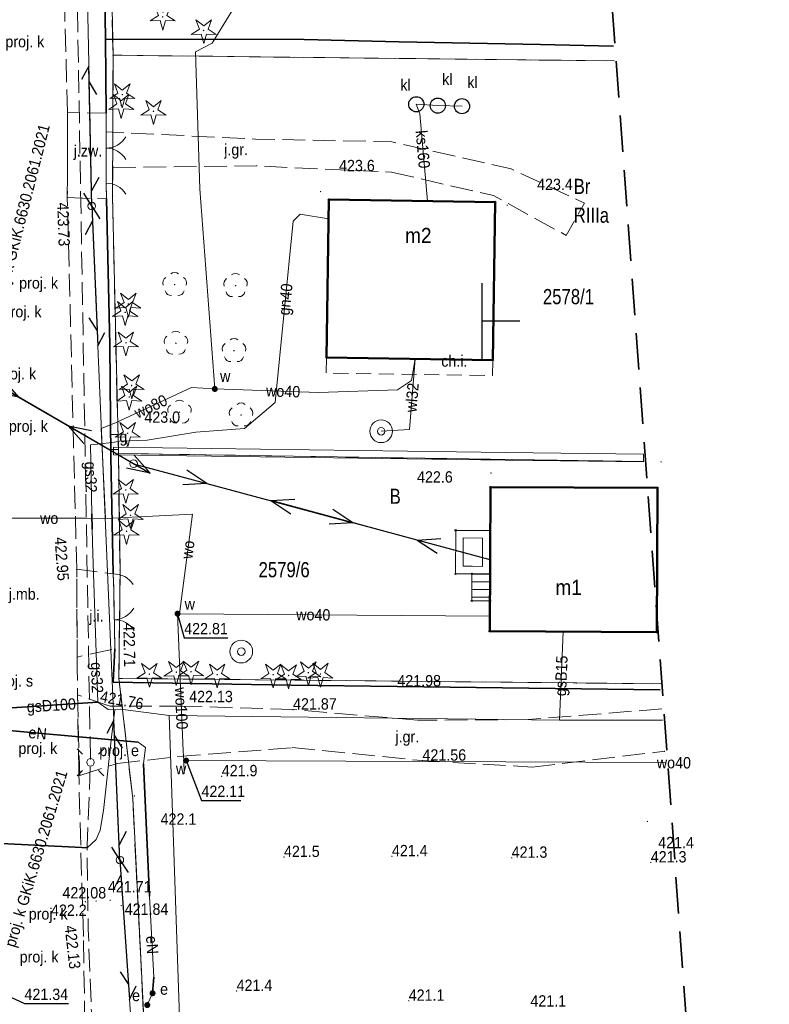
# Model space of a CAD drawing. Header units: metres. Extents: x 7417884 to 7418420, y 5565806 to 5566270.
# Tile 30 of 43: x 7418369 to 7418419, y 5565905 to 5565970. Entities that reach past the tile are written whole.
import ezdxf
from ezdxf.enums import TextEntityAlignment as Align

# ---------------------------------------------------------------- set-up
doc = ezdxf.new("R2010")
doc.units = ezdxf.units.M
for name, pattern in [('1.0_0.5', [1.5, 1, -0.5]), ('1.5_0.5', [2, 1.5, -0.5]), ('2', [0.9, 0.6, -0.3]), ('219-500', [0]), ('egkk-500', [0]), ('otob_500', [0]), ('otof_500', [0]), ('suep_nn_500', [0]), ('sutp_500', [0])]:
    doc.linetypes.add(name, pattern=pattern)
for name, color, linetype in [('203-punkt graniczny', 7, 'Continuous'), ('209-oznaczenie konturu klasyfikacyjnego', 7, 'Continuous'), ('210-oznaczenie konturu użytku gruntowego', 7, 'Continuous'), ('211-numer działki ewidencyjnej', 7, 'Continuous'), ('217-kontur klasyfikacyjny', 7, 'Continuous'), ('218-kontur użytku gruntowego', 7, 'Continuous'), ('219-działka ewidencyjna', 7, 'Continuous'), ('312-budynek ewidencyjny', 7, 'Continuous'), ('312-oznaczenie budynku ewidencyjnego-Atr117', 7, 'Continuous'), ('352-schody', 7, 'Continuous'), ('brama', 7, 'Continuous'), ('chodnik', 7, 'Continuous'), ('chodnik-Atr17', 7, 'Continuous'), ('drzewo iglaste', 7, 'Continuous'), ('drzewo liściaste', 7, 'Continuous'), ('elektroenergetyczne urządzenie techniczne', 7, 'Continuous'), ('elektroenergetyczne urządzenie techniczne-Atr17', 7, 'Continuous'), ('furtka', 7, 'Continuous'), ('jezdnia', 7, 'Continuous'), ('jezdnia-Atr17', 7, 'Continuous'), ('komora podziemna - ob. projektowany-Atr17', 7, 'Continuous'), ('kratka ściekowa - ob. projektowany-Atr17', 7, 'Continuous'), ('latarnia - ob. projektowany', 7, 'Continuous'), ('latarnia - ob. projektowany-Atr17', 7, 'Continuous'), ('obudowa ochronna przewodu', 7, 'Continuous'), ('ogrodzenie trwałe', 7, 'Continuous'), ('osadnik  szambo', 7, 'Continuous'), ('osadnik  szambo-Atr17', 7, 'Continuous'), ('pikieta naturalna', 7, 'Continuous'), ('pikieta naturalna-Atr2', 7, 'Continuous'), ('pikieta sztuczna', 7, 'Continuous'), ('pikieta sztuczna-Atr2', 7, 'Continuous'), ('przewód elektroenergetyczny niskiego napięcia', 7, 'Continuous'), ('przewód elektroenergetyczny podziemny', 7, 'Continuous'), ('przewód elektroenergetyczny podziemny - ob. projektowany', 7, 'Continuous'), ('przewód elektroenergetyczny podziemny-Atr1', 7, 'Continuous'), ('przewód gazowy', 7, 'Continuous'), ('przewód gazowy-Atr1', 7, 'Continuous'), ('przewód kanalizacyjny', 7, 'Continuous'), ('przewód kanalizacyjny - ob. projektowany-Atr1', 7, 'Continuous'), ('przewód kanalizacyjny-Atr1', 7, 'Continuous'), ('przewód telekomunikacyjny napowietrzny', 7, 'Continuous'), ('przewód wodociągowy', 7, 'Continuous'), ('przewód wodociągowy-Atr1', 7, 'Continuous'), ('Punkt budynku', 7, 'Continuous'), ('rzędna', 7, 'Continuous'), ('rzędna-Atr2', 7, 'Continuous'), ('studnia zwykła', 7, 'Continuous'), ('szafa gazowa lub kontener', 7, 'Continuous'), ('szafa gazowa lub kontener-Atr17', 7, 'Continuous'), ('słup przewodów napowietrznych', 7, 'Continuous'), ('taras', 7, 'Continuous'), ('Zakres', 7, 'Continuous'), ('zasuwa lub zawór', 7, 'Continuous'), ('zasuwa lub zawór-Atr17', 7, 'Continuous'), ('ściana oporowa (linia)', 7, 'Continuous')]:
    doc.layers.add(name, color=color, linetype=linetype)
doc.styles.get("Standard").update_dxf_attribs({"font": 'arial.ttf'})
doc.linetypes.add('902-500', pattern='A,3.75,0,[1,ksztalty.shx,S=0.5,R=0,X=0,Y=0],3.75', length=7.5)
doc.linetypes.add('otdn_500', pattern='A,5,0,[21,ksztalty.shx,S=0.5,R=0,X=-1,Y=0]', length=5)

# ---------------------------------------------------------------- blocks, each defined once
blk = doc.blocks.new('PUNKTBUD')
at = {"color": 0}
blk.add_circle((0, 0), 0.045, dxfattribs=at)
blk = doc.blocks.new('203')
at = {"linetype": 'Continuous', "lineweight": 0}
h = blk.add_hatch(color=0, dxfattribs=at)
edge = h.paths.add_edge_path()
edge.add_arc((0, 0), 0.045, 0, 360)
blk = doc.blocks.new('SUKM')
at = {"color": 0, "linetype": 'Continuous'}
blk.add_circle((0, 0), 0.5, dxfattribs=at)
blk = doc.blocks.new('OP011')
at = {"linetype": 'Continuous', "lineweight": 13}
h = blk.add_hatch(color=0, dxfattribs=at)
edge = h.paths.add_edge_path()
edge.add_arc((0, 0), 0.05, 0, 360)
at = {"color": 0, "linetype": 'Continuous', "lineweight": 13}
for p, q in [((-0.283, 0.093), (-0.512, 0.706)), ((-0.512, 0.706), (0, 0.299)), ((0, 0.299), (0.512, 0.706)), ((0.512, 0.706), (0.283, 0.093)), ((-0.828, -0.268), (-0.283, 0.093)), ((0.283, 0.093), (0.828, -0.268)), ((-0.175, -0.24), (-0.828, -0.268)), ((0, -0.87), (-0.175, -0.24)), ((0.175, -0.24), (0, -0.87)), ((0.828, -0.268), (0.175, -0.24))]:
    blk.add_line(p, q, dxfattribs=at)
blk = doc.blocks.new('PW01')
at = {"linetype": 'Continuous', "lineweight": 13}
h = blk.add_hatch(color=0, dxfattribs=at)
edge = h.paths.add_edge_path()
edge.add_arc((0, 0), 0.045, 0, 360)
blk = doc.blocks.new('US25')
at = {"linetype": 'Continuous', "lineweight": 0}
h = blk.add_hatch(color=0, dxfattribs=at)
edge = h.paths.add_edge_path()
edge.add_arc((0, 0), 0.2, 0, 360)
blk = doc.blocks.new('SUTP')
at = {"color": 0, "linetype": 'Continuous'}
for p, q in [((0, 0), (0.866, 0.5)), ((0, 0), (9.232, 0)), ((1.866, -0.5), (1, 0)), ((7.366, -0.5), (8.232, 0)), ((9.232, 0), (8.366, 0.5))]:
    blk.add_line(p, q, dxfattribs=at)
blk = doc.blocks.new('SUEP1')
at = {"color": 0, "linetype": 'Continuous'}
for p, q in [((0, 0), (5, 0)), ((5, 0), (3.5, 0.5)), ((5, 0), (3.5, -0.5)), ((5, 0), (15, 0)), ((15, 0), (13.5, 0.5)), ((15, 0), (13.5, -0.5))]:
    blk.add_line(p, q, dxfattribs=at)
blk = doc.blocks.new('US15')
at = {"color": 0, "linetype": 'Continuous', "lineweight": 13}
blk.add_circle((0, 0), 0.25, dxfattribs=at)
blk = doc.blocks.new('OP021')
at = {"linetype": 'Continuous', "lineweight": 13}
h = blk.add_hatch(color=0, dxfattribs=at)
edge = h.paths.add_edge_path()
edge.add_arc((0, 0), 0.05, 0, 360)
at = {"color": 0, "linetype": 'Continuous', "lineweight": 13}
for centre, start, end in [((0, 0.4), 49.272, 130.728), ((-0.38, 0.124), 121.308, 202.548), ((0.38, 0.124), 337.452, 58.692), ((-0.235, -0.324), 193.221, 274.871), ((0.235, -0.324), 265.129, 346.779)]:
    blk.add_arc(centre, 0.4, start, end, dxfattribs=at)
blk = doc.blocks.new('OK04')
at = {"color": 0, "linetype": 'Continuous', "lineweight": 0}
blk.add_arc((1.5, 0.001), 1.5, 120, 180, dxfattribs=at)
blk = doc.blocks.new('OK02')
at = {"color": 0, "linetype": 'Continuous', "lineweight": 0}
for centre, start, end in [((-1.5, 0), 0, 60), ((1.5, 0), 120, 180)]:
    blk.add_arc(centre, 1.5, start, end, dxfattribs=at)
blk = doc.blocks.new('US20')
at = {"color": 0, "linetype": 'Continuous', "lineweight": 13}
for p, q in [((-0.5, -0.25), (-0.5, 0.25)), ((-0.5, 0.25), (0.5, 0.25)), ((0.5, -0.25), (0.5, 0.25)), ((-0.5, -0.25), (0.5, -0.25))]:
    blk.add_line(p, q, dxfattribs=at)
blk = doc.blocks.new('US13')
at = {"color": 0, "linetype": 'Continuous', "lineweight": 13}
for radius in [0.75, 0.25]:
    blk.add_circle((0, 0), radius, dxfattribs=at)
blk = doc.blocks.new('SM01')
at = {"color": 0, "linetype": 'Continuous', "lineweight": 13}
for p, q in [((-0.53, 0.531), (-0.883, 0.884)), ((0.531, 0.531), (0.884, 0.884)), ((-0.53, -0.53), (-0.883, -0.883)), ((0.531, -0.53), (0.884, -0.883))]:
    blk.add_line(p, q, dxfattribs=at)
blk.add_circle((0, 0), 0.25, dxfattribs=at)

msp = doc.modelspace()

# ---------------------------------------------------------------- linework, layer by layer
at = {"color": 0}
for p, q in [((7418400, 5565947.5), (7418400, 5565952.5)), ((7418400, 5565950), (7418402.5, 5565950))]:
    msp.add_line(p, q, dxfattribs=at)
at = {"layer": '217-kontur klasyfikacyjny', "color": 92, "linetype": 'egkk-500', "lineweight": 18, "flags": 128}
for points in [[(7418375.25, 5565984.86), (7418375.62, 5565967.54)], [(7418375.62, 5565967.54), (7418375.59, 5565958.25)], [(7418400.21, 5565967.26), (7418375.62, 5565967.54)], [(7418375.62, 5565967.54), (7418400.21, 5565967.26)], [(7418375.59, 5565958.25), (7418375.97, 5565941.25)], [(7418376.01, 5565926.41), (7418376.92, 5565918.48)], [(7418406.24, 5565926.11), (7418376.01, 5565926.41)], [(7418411.84, 5565926.04), (7418406.24, 5565926.11)], [(7418376.92, 5565918.48), (7418379.45, 5565867.92)]]:
    msp.add_lwpolyline(points, dxfattribs=at)
at = {"layer": '217-kontur klasyfikacyjny', "color": 92, "linetype": 'egkk-500', "lineweight": 18}
for points in [[(7418408.752, 5565967.162), (7418400.21, 5565967.26)], [(7418400.21, 5565967.26), (7418408.752, 5565967.162)], [(7418375.97, 5565941.25), (7418410.673, 5565940.718)]]:
    msp.add_lwpolyline(points, dxfattribs=at)
at = {"layer": '218-kontur użytku gruntowego', "color": 3, "linetype": '1.0_0.5', "lineweight": 18, "ltscale": 2, "flags": 128}
for points in [[(7418375.62, 5565967.54), (7418375.25, 5565984.86)], [(7418375.25, 5565984.86), (7418375.62, 5565967.54)], [(7418375.62, 5565967.54), (7418375.59, 5565958.25)], [(7418375.59, 5565958.25), (7418375.62, 5565967.54)], [(7418400.21, 5565967.26), (7418375.62, 5565967.54)], [(7418375.62, 5565967.54), (7418400.21, 5565967.26)], [(7418375.59, 5565958.25), (7418375.97, 5565941.25)], [(7418375.97, 5565941.25), (7418375.59, 5565958.25)], [(7418375.97, 5565941.25), (7418376.08, 5565933.56)], [(7418376.08, 5565933.56), (7418375.97, 5565941.25)], [(7418376.08, 5565933.56), (7418376.01, 5565926.41)], [(7418376.01, 5565926.41), (7418376.08, 5565933.56)], [(7418376.01, 5565926.41), (7418406.24, 5565926.11)], [(7418376.01, 5565926.41), (7418376.92, 5565918.48)], [(7418406.24, 5565926.11), (7418376.01, 5565926.41)], [(7418376.92, 5565918.48), (7418376.01, 5565926.41)], [(7418406.24, 5565926.11), (7418411.84, 5565926.04)], [(7418411.84, 5565926.04), (7418406.24, 5565926.11)], [(7418376.92, 5565918.48), (7418379.45, 5565867.92)], [(7418379.45, 5565867.92), (7418376.92, 5565918.48)]]:
    msp.add_lwpolyline(points, dxfattribs=at)
at = {"layer": '218-kontur użytku gruntowego', "color": 3, "linetype": '1.0_0.5', "lineweight": 18, "ltscale": 2}
for points in [[(7418408.752, 5565967.162), (7418400.21, 5565967.26)], [(7418400.21, 5565967.26), (7418408.752, 5565967.162)], [(7418375.97, 5565941.25), (7418410.673, 5565940.718)], [(7418410.673, 5565940.718), (7418375.97, 5565941.25)]]:
    msp.add_lwpolyline(points, dxfattribs=at)
at = {"layer": '219-działka ewidencyjna', "color": 7, "linetype": '219-500', "lineweight": 18, "flags": 128}
for points in [[(7418375.62, 5565967.54), (7418375.25, 5565984.86)], [(7418375.62, 5565967.54), (7418375.59, 5565958.25)], [(7418375.97, 5565941.25), (7418375.59, 5565958.25)], [(7418376.08, 5565933.56), (7418375.97, 5565941.25)], [(7418376.08, 5565933.56), (7418376.01, 5565926.41)], [(7418376.92, 5565918.48), (7418376.01, 5565926.41)], [(7418406.24, 5565926.11), (7418376.01, 5565926.41)], [(7418406.24, 5565926.11), (7418411.84, 5565926.04)], [(7418376.92, 5565918.48), (7418379.45, 5565867.92)]]:
    msp.add_lwpolyline(points, dxfattribs=at)
at = {"layer": '219-działka ewidencyjna', "color": 7, "linetype": '219-500', "lineweight": 18}
for points in [[(7418408.752, 5565967.16), (7418375.62, 5565967.54)], [(7418410.673, 5565940.718), (7418375.97, 5565941.25)]]:
    msp.add_lwpolyline(points, dxfattribs=at)
at = {"layer": '312-budynek ewidencyjny', "color": 7, "linetype": 'Continuous', "lineweight": 50, "flags": 128}
for points in [[(7418389.88, 5565958.01), (7418389.72, 5565947.58)], [(7418400.86, 5565957.85), (7418389.88, 5565958.01)], [(7418400.7, 5565947.42), (7418400.86, 5565957.85)], [(7418389.72, 5565947.58), (7418400.7, 5565947.42)], [(7418400.5, 5565929.52), (7418400.55, 5565939.03)], [(7418400.55, 5565939.03), (7418411.58, 5565938.98)], [(7418411.58, 5565938.98), (7418411.54, 5565929.47)], [(7418411.54, 5565929.47), (7418400.5, 5565929.52)]]:
    msp.add_lwpolyline(points, dxfattribs=at)
at = {"layer": '352-schody', "color": 7, "linetype": 'Continuous', "lineweight": 18, "flags": 128}
msp.add_lwpolyline([(7418399.33, 5565933.31), (7418400.52, 5565933.3), (7418400.51, 5565931.52), (7418399.32, 5565931.53)], close=True, dxfattribs=at)
msp.add_lwpolyline([(7418399.33, 5565933.31), (7418400.52, 5565933.3), (7418400.51, 5565931.52), (7418399.32, 5565931.53)], close=True, dxfattribs=at)
for points in [[(7418400.52, 5565933.273), (7418399.33, 5565933.28)], [(7418400.517, 5565932.773), (7418399.327, 5565932.78)], [(7418400.511, 5565931.773), (7418399.321, 5565931.78)], [(7418400.514, 5565932.273), (7418399.324, 5565932.28)]]:
    msp.add_lwpolyline(points, dxfattribs=at)
at = {"layer": 'brama', "color": 7, "linetype": 'otob_500', "lineweight": 18, "flags": 128}
for points in [[(7418375.16, 5565963.72), (7418375.16, 5565959.09)], [(7418375.67, 5565932.21), (7418375.73, 5565928.36)]]:
    msp.add_lwpolyline(points, dxfattribs=at)
at = {"layer": 'chodnik', "color": 7, "linetype": '1.0_0.5', "lineweight": 18, "flags": 128}
msp.add_lwpolyline([(7418389.72, 5565947.58), (7418389.7, 5565946.55), (7418400.68, 5565946.39), (7418400.7, 5565947.42)], close=True, dxfattribs=at)
at = {"layer": 'furtka', "color": 7, "linetype": 'otof_500', "lineweight": 18, "flags": 128}
for points in [[(7418375.16, 5565959.09), (7418375.18, 5565958.05)], [(7418375.63, 5565933.3), (7418375.67, 5565932.21)]]:
    msp.add_lwpolyline(points, dxfattribs=at)
at = {"layer": 'jezdnia', "color": 7, "linetype": '1.5_0.5', "lineweight": 18}
for points in [[(7418373.76, 5565903.62), (7418373.66, 5565909.41), (7418373.35, 5565920.27), (7418373.26, 5565927.09), (7418373.22, 5565933.61), (7418372.6, 5565958.15), (7418372.61, 5565963.77), (7418372.14, 5565980.76)], [(7418411.859, 5565924.397), (7418403.04, 5565923.69), (7418395.73, 5565923.65), (7418387.51, 5565924.35), (7418380.18, 5565924.58), (7418375.42, 5565924.58), (7418373.27, 5565925.32), (7418373.42, 5565920.01), (7418375.91, 5565920.79), (7418379.91, 5565921.25), (7418387.45, 5565921.84), (7418396.06, 5565920.98), (7418403.31, 5565920.56), (7418412.05, 5565921.6), (7418412.062, 5565921.601)]]:
    msp.add_lwpolyline(points, dxfattribs=at)
at = {"layer": 'jezdnia', "color": 7, "linetype": '1.5_0.5', "lineweight": 18, "flags": 128}
for points in [[(7418372.6, 5565958.15), (7418375.18, 5565958.05), (7418375.16, 5565959.09), (7418375.16, 5565960.12), (7418375.16, 5565962.48), (7418375.16, 5565963.72), (7418372.61, 5565963.77)], [(7418394.02, 5565959.82), (7418400.76, 5565958.27), (7418405.56, 5565955.64), (7418406.77, 5565957.78), (7418401.91, 5565960.03), (7418394.04, 5565961.82), (7418385.03, 5565962), (7418375.16, 5565962.48), (7418375.16, 5565960.12), (7418385.07, 5565960.23)], [(7418375.73, 5565928.36), (7418375.67, 5565932.21), (7418375.63, 5565933.3), (7418373.22, 5565933.61), (7418373.26, 5565927.82)]]:
    msp.add_lwpolyline(points, close=True, dxfattribs=at)
at = {"layer": 'obudowa ochronna przewodu', "color": 7, "linetype": 'Continuous', "lineweight": 35, "flags": 128}
for points in [[(7418374.22, 5565937.26), (7418374.25, 5565936.26)], [(7418374.62, 5565924.83), (7418366.9, 5565924.34)], [(7418377.28, 5565922.2), (7418362.63, 5565923.52)], [(7418378.02, 5565912.04), (7418377.63, 5565920.77)], [(7418359.41, 5565915.61), (7418365.11, 5565915.67), (7418373.55, 5565915.24), (7418373.9, 5565915.22)], [(7418378.32, 5565906.7), (7418378.23, 5565905.63)]]:
    msp.add_lwpolyline(points, dxfattribs=at)
at = {"layer": 'ogrodzenie trwałe', "color": 7, "linetype": '902-500', "lineweight": 35, "flags": 128}
for points in [[(7418374.81, 5565988.98), (7418375.12, 5565968.6), (7418375.16, 5565963.72)], [(7418375.63, 5565933.3), (7418375.48, 5565941.06), (7418375.41, 5565948.43), (7418375.18, 5565958.05)], [(7418375.73, 5565928.36), (7418375.62, 5565926.17)]]:
    msp.add_lwpolyline(points, dxfattribs=at)
at = {"layer": 'ogrodzenie trwałe', "color": 7, "linetype": '902-500', "lineweight": 35}
for points in [[(7418375.12, 5565968.6), (7418388.24, 5565968.58), (7418394.53, 5565968.41), (7418403.86, 5565968.24), (7418408.681, 5565968.145)], [(7418411.767, 5565925.664), (7418394.4, 5565925.88), (7418387.38, 5565925.97), (7418375.62, 5565926.17)]]:
    msp.add_lwpolyline(points, dxfattribs=at)
at = {"layer": 'przewód elektroenergetyczny niskiego napięcia', "color": 1, "linetype": 'suep_nn_500', "lineweight": 18, "flags": 128}
for points in [[(7418376.98, 5565940.58), (7418365.08, 5565947.47)], [(7418365.08, 5565947.47), (7418376.98, 5565940.58)], [(7418400.53, 5565934.24), (7418376.98, 5565940.58)]]:
    msp.add_lwpolyline(points, dxfattribs=at)
at = {"layer": 'przewód elektroenergetyczny podziemny', "color": 1, "linetype": 'Continuous', "lineweight": 18, "flags": 128}
for points in [[(7418378.23, 5565905.63), (7418378.32, 5565906.7), (7418378.02, 5565912.04), (7418377.63, 5565920.77), (7418377.77, 5565921.85), (7418377.28, 5565922.2), (7418362.63, 5565923.52), (7418362.3, 5565924.15), (7418362.49, 5565925.76), (7418362.28, 5565934.88), (7418362.14, 5565940.68), (7418362.14, 5565946.66), (7418362.05, 5565947.51), (7418361.75, 5565947.69), (7418341.43, 5565947.78)], [(7418377.88, 5565904.85), (7418378.23, 5565905.63)]]:
    msp.add_lwpolyline(points, dxfattribs=at)
at = {"layer": 'przewód elektroenergetyczny podziemny - ob. projektowany', "color": 1, "linetype": '1.5_0.5', "lineweight": 18, "flags": 128}
msp.add_lwpolyline([(7418361.24, 5566075.39), (7418372.24, 5566075.5), (7418372.29, 5566070.86), (7418372.72, 5566023.66), (7418372.75, 5566020.86), (7418374.02, 5566002.67), (7418373.24, 5565972.26), (7418374.13, 5565920.87), (7418373.9, 5565915.37), (7418373.98, 5565909.87), (7418374.19, 5565904.44), (7418374.31, 5565899.93), (7418374.87, 5565890.11), (7418376.29, 5565872.26), (7418376.79, 5565871.79)], dxfattribs=at)
at = {"layer": 'przewód gazowy', "color": 52, "linetype": 'Continuous', "lineweight": 18, "flags": 128}
for points in [[(7418389.86, 5565956.75), (7418387.99, 5565957.05), (7418387.52, 5565956.58), (7418386.32, 5565944.61), (7418384.3, 5565942.91), (7418381.09, 5565942.65), (7418377.87, 5565942.13), (7418376.05, 5565942.06), (7418375.71, 5565942.01)], [(7418361.24, 5565943.79), (7418362.8, 5565924.5), (7418366.9, 5565924.34), (7418374.62, 5565924.83), (7418375.29, 5565924.36), (7418375.74, 5565924.34), (7418376.12, 5565924.38), (7418379.32, 5565923.96), (7418405.1, 5565923.66), (7418405.91, 5565923.65), (7418411.9, 5565923.66)], [(7418374.62, 5565924.83), (7418374.28, 5565934.62), (7418374.25, 5565936.26), (7418374.22, 5565937.26), (7418374.12, 5565941.83), (7418374.82, 5565941.9), (7418375.71, 5565942.01)], [(7418405.1, 5565923.66), (7418405.35, 5565929.5)], [(7418375.74, 5565924.34), (7418375.52, 5565922.52), (7418375, 5565917.7), (7418374.78, 5565916.39), (7418374.51, 5565915.78), (7418373.9, 5565915.22), (7418373.55, 5565915.24), (7418365.11, 5565915.67), (7418359.41, 5565915.61), (7418357.53, 5565915.6), (7418341.95, 5565915.66), (7418337.27, 5565915.66), (7418336.79, 5565915.52), (7418336.56, 5565915.3), (7418336.52, 5565915.11), (7418336.38, 5565910.01), (7418336.38, 5565909.01), (7418336.36, 5565906.06), (7418336.78, 5565906.05)], [(7418379.32, 5565923.96), (7418380.16, 5565899.57), (7418380.97, 5565866.98), (7418381.42, 5565849.44), (7418378.09, 5565849.41), (7418370.6, 5565849.31), (7418367.25, 5565849.27)]]:
    msp.add_lwpolyline(points, dxfattribs=at)
at = {"layer": 'przewód gazowy', "color": 52, "linetype": 'Continuous', "lineweight": 18}
msp.add_lwpolyline([(7418411.9, 5565923.66), (7418411.913, 5565923.66)], dxfattribs=at)
at = {"layer": 'przewód kanalizacyjny', "color": 34, "linetype": 'Continuous', "lineweight": 18, "flags": 128}
msp.add_lwpolyline([(7418398.67, 5565964.17), (7418397.07, 5565964.21), (7418395.65, 5565964.3), (7418395.88, 5565963.67), (7418396.39, 5565957.91)], dxfattribs=at)
at = {"layer": 'przewód telekomunikacyjny napowietrzny', "color": 30, "linetype": 'sutp_500', "lineweight": 18, "flags": 128}
for points in [[(7418374.21, 5565957.58), (7418373.27, 5566002.67)], [(7418376.07, 5565914.43), (7418374.21, 5565957.58)], [(7418378.78, 5565875.36), (7418376.07, 5565914.43)]]:
    msp.add_lwpolyline(points, dxfattribs=at)
at = {"layer": 'przewód wodociągowy', "color": 5, "linetype": 'Continuous', "lineweight": 18}
for points in [[(7418407.385, 5565985.978), (7418385.66, 5565985.72), (7418384.59, 5565985.59), (7418384.23, 5565984.76), (7418384.06, 5565971.44), (7418382.16, 5565968.34), (7418381.07, 5565967.76), (7418381.36, 5565958.72), (7418382.34, 5565945.51)], [(7418412.117, 5565920.848), (7418380.44, 5565920.99), (7418380.29, 5565920.98)]]:
    msp.add_lwpolyline(points, dxfattribs=at)
at = {"layer": 'przewód wodociągowy', "color": 5, "linetype": 'Continuous', "lineweight": 18, "flags": 128}
for points in [[(7418382.34, 5565945.51), (7418389.2, 5565945.28), (7418394.41, 5565945.45), (7418395.34, 5565946.06), (7418395.57, 5565947.5)], [(7418393.33, 5565942.72), (7418395.2, 5565942.83), (7418395.57, 5565947.5)], [(7418382.34, 5565945.51), (7418380.81, 5565945.61), (7418375.78, 5565943.28), (7418374.84, 5565942.91), (7418375.12, 5565936.96)], [(7418364.56, 5565936.98), (7418373.91, 5565936.98), (7418375.12, 5565936.96)], [(7418380, 5565930.68), (7418380.86, 5565937.24), (7418375.12, 5565936.96)], [(7418379.88, 5565930.68), (7418380.26, 5565921.6), (7418380.29, 5565920.98), (7418380.32, 5565920.11)], [(7418400.51, 5565930.51), (7418380, 5565930.68)]]:
    msp.add_lwpolyline(points, dxfattribs=at)
at = {"layer": 'rzędna-Atr2', "color": 7, "flags": 128}
for points in [[(7418379.88, 5565930.68), (7418380.32, 5565929.08), (7418383.206, 5565929.08)], [(7418380.44, 5565920.99), (7418381.46, 5565918.35), (7418384.053, 5565918.35)], [(7418366.51, 5565906.44), (7418369.77, 5565904.95), (7418372.687, 5565904.95)]]:
    msp.add_lwpolyline(points, dxfattribs=at)
at = {"layer": 'taras', "color": 0, "lineweight": 18}
for p, q in [((7418398.24, 5565933.31), (7418398.26, 5565936.18)), ((7418398.26, 5565936.18), (7418400.53, 5565936.17)), ((7418398.744, 5565933.81), (7418398.756, 5565935.678)), ((7418398.756, 5565935.678), (7418400.028, 5565935.672)), ((7418400.028, 5565935.672), (7418400.022, 5565933.804)), ((7418400.53, 5565936.17), (7418400.52, 5565933.3)), ((7418399.332, 5565933.81), (7418398.744, 5565933.81)), ((7418400.022, 5565933.804), (7418399.332, 5565933.81)), ((7418399.33, 5565933.31), (7418398.24, 5565933.31)), ((7418400.52, 5565933.3), (7418399.33, 5565933.31))]:
    msp.add_line(p, q, dxfattribs=at)
at = {"layer": 'Zakres', "color": 5, "linetype": '2', "lineweight": 35, "ltscale": 4, "flags": 128}
msp.add_lwpolyline([(7417885.72, 5566102.9), (7418148.19, 5566033.76), (7418303.95, 5566019.62), (7418308.97, 5565858.6), (7418310.47, 5565827.917), (7418402.779, 5565828.688), (7418418.97, 5565829.266), (7418398.66, 5566106.08), (7418342.22, 5566106.08), (7418321.76, 5566106.08), (7418301.3, 5566104.66), (7418135.84, 5566120.54), (7418007.43, 5566263.06), (7417967.57, 5566263.77), (7417884.31, 5566264.47)], close=True, dxfattribs=at)
at = {"layer": 'ściana oporowa (linia)', "color": 0, "linetype": 'otdn_500', "lineweight": 18}
for p, q in [((7418375.653, 5565941.67), (7418375.65, 5565941.42)), ((7418401.533, 5565941.32), (7418375.653, 5565941.67)), ((7418410.659, 5565941.207), (7418401.533, 5565941.32)), ((7418410.659, 5565941.207), (7418410.656, 5565940.957))]:
    msp.add_line(p, q, dxfattribs=at)
at = {"layer": 'ściana oporowa (linia)', "color": 0, "lineweight": 18}
for p, q in [((7418375.647, 5565941.17), (7418375.65, 5565941.42)), ((7418401.527, 5565940.82), (7418375.647, 5565941.17)), ((7418410.653, 5565940.707), (7418410.656, 5565940.957)), ((7418410.653, 5565940.707), (7418401.527, 5565940.82))]:
    msp.add_line(p, q, dxfattribs=at)

# ---------------------------------------------------------------- block references
at = {"layer": '203-punkt graniczny', "color": 7, "linetype": 'Continuous', "lineweight": 18}
for p in [(7418375.62, 5565967.54), (7418375.59, 5565958.25), (7418375.97, 5565941.25), (7418411.82, 5565940.7), (7418376.08, 5565933.56), (7418376.01, 5565926.41), (7418406.24, 5565926.11), (7418411.84, 5565926.04), (7418376.92, 5565918.48)]:
    msp.add_blockref('203', p, dxfattribs=at)
at = {"layer": 'brama', "color": 7, "linetype": 'Continuous', "lineweight": 18}
for p, rotation in [((7418375.16, 5565961.405), 270), ((7418375.7, 5565930.285), 270.893)]:
    msp.add_blockref('OK02', p, dxfattribs=dict(at, rotation=rotation))
at = {"layer": 'drzewo iglaste', "color": 94, "linetype": 'Continuous', "lineweight": 18}
for p in [(7418378.9, 5565970.07), (7418381.61, 5565969.17), (7418376.23, 5565964.94), (7418376.16, 5565964.23), (7418378.29, 5565963.84), (7418376.42, 5565950.57), (7418376.63, 5565951.12), (7418376.47, 5565948.56), (7418376.85, 5565945.74), (7418376.69, 5565944.98), (7418376.59, 5565942.59), (7418376.46, 5565938.84), (7418376.78, 5565937.17), (7418376.51, 5565936.12), (7418378.02, 5565926.69), (7418379.8, 5565926.82), (7418380.77, 5565926.85), (7418382.5, 5565926.65), (7418386.2, 5565926.65), (7418387.22, 5565926.6), (7418388.52, 5565926.79), (7418389.32, 5565926.7)]:
    msp.add_blockref('OP011', p, dxfattribs=at)
at = {"layer": 'drzewo liściaste', "color": 94, "linetype": 'Continuous', "lineweight": 18}
for p in [(7418379.69, 5565952.4), (7418383.71, 5565952.33), (7418379.77, 5565948.53), (7418383.61, 5565948.04), (7418380.01, 5565943.98), (7418384.08, 5565943.79)]:
    msp.add_blockref('OP021', p, dxfattribs=at)
at = {"layer": 'elektroenergetyczne urządzenie techniczne', "color": 1, "linetype": 'Continuous', "lineweight": 18, "rotation": 2.045}
msp.add_blockref('US25', (7418378.23, 5565905.63), dxfattribs=at)
at = {"layer": 'elektroenergetyczne urządzenie techniczne', "color": 1, "linetype": 'Continuous', "lineweight": 18}
msp.add_blockref('US25', (7418377.88, 5565904.85), dxfattribs=at)
at = {"layer": 'furtka', "color": 7, "linetype": 'Continuous', "lineweight": 18}
for p, rotation in [((7418375.16, 5565959.09), 271.102), ((7418375.63, 5565933.3), 272.102)]:
    msp.add_blockref('OK04', p, dxfattribs=dict(at, rotation=rotation))
at = {"layer": 'latarnia - ob. projektowany', "color": 7, "linetype": 'Continuous', "lineweight": 18}
msp.add_blockref('SM01', (7418374.13, 5565920.87), dxfattribs=at)
at = {"layer": 'osadnik  szambo', "color": 34, "linetype": 'Continuous', "lineweight": 18}
for p in [(7418395.65, 5565964.3), (7418397.07, 5565964.21), (7418398.67, 5565964.17)]:
    msp.add_blockref('SUKM', p, dxfattribs=at)
at = {"layer": 'pikieta naturalna', "color": 7, "linetype": 'Continuous', "lineweight": 13}
for p in [(7418389.33, 5565958.54), (7418401.65, 5565957.63), (7418376.52, 5565941.68), (7418400.59, 5565939.96), (7418382.8, 5565919.95), (7418377.03, 5565918.65), (7418410.92, 5565916.97), (7418386.91, 5565914.62), (7418394.04, 5565914.67), (7418401.95, 5565914.57), (7418411.14, 5565914.26), (7418373.79, 5565911.67), (7418383.78, 5565905.78), (7418395.15, 5565905.13)]:
    msp.add_blockref('PW01', p, dxfattribs=at)
at = {"layer": 'pikieta sztuczna', "color": 7, "linetype": 'Continuous', "lineweight": 13}
for p in [(7418372.6, 5565958.15), (7418373.22, 5565933.61), (7418375.73, 5565928.36), (7418394.4, 5565925.88), (7418380.18, 5565924.58), (7418387.51, 5565924.35), (7418412.05, 5565921.6), (7418396.06, 5565920.98), (7418374.5, 5565911.71), (7418375.43, 5565911.76), (7418376.16, 5565911.42), (7418373.66, 5565909.41)]:
    msp.add_blockref('PW01', p, dxfattribs=at)
at = {"layer": 'przewód elektroenergetyczny niskiego napięcia', "color": 1, "linetype": 'Continuous', "lineweight": 18}
for p, rotation in [((7418376.98, 5565940.58), 149.93), ((7418365.08, 5565947.47), 329.9299999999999), ((7418376.98, 5565940.58), 344.932), ((7418400.53, 5565934.24), 164.932)]:
    msp.add_blockref('SUEP1', p, dxfattribs=dict(at, rotation=rotation))
at = {"layer": 'przewód telekomunikacyjny napowietrzny', "color": 30, "linetype": 'Continuous', "lineweight": 18}
for p, rotation in [((7418374.21, 5565957.58), 91.194), ((7418374.21, 5565957.58), 272.468), ((7418376.07, 5565914.43), 92.46799999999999), ((7418376.07, 5565914.43), 273.968)]:
    msp.add_blockref('SUTP', p, dxfattribs=dict(at, rotation=rotation))
at = {"layer": 'Punkt budynku', "color": 5, "linetype": 'Continuous', "lineweight": 18}
for p in [(7418389.88, 5565958.01), (7418400.86, 5565957.85), (7418389.72, 5565947.58), (7418400.7, 5565947.42), (7418400.55, 5565939.03), (7418411.58, 5565938.98), (7418398.26, 5565936.18), (7418400.53, 5565936.17), (7418398.24, 5565933.31), (7418399.33, 5565933.31), (7418400.52, 5565933.3), (7418399.32, 5565931.53), (7418400.51, 5565931.52), (7418400.5, 5565929.52), (7418411.54, 5565929.47)]:
    msp.add_blockref('PUNKTBUD', p, dxfattribs=at)
at = {"layer": 'rzędna', "color": 5, "linetype": 'Continuous', "lineweight": 18, "rotation": 0.041}
msp.add_blockref('PW01', (7418379.88, 5565930.68), dxfattribs=at)
at = {"layer": 'rzędna', "color": 52, "linetype": 'Continuous', "lineweight": 18}
msp.add_blockref('PW01', (7418374.62, 5565924.83), dxfattribs=at)
at = {"layer": 'rzędna', "color": 5, "linetype": 'Continuous', "lineweight": 18}
msp.add_blockref('PW01', (7418380.44, 5565920.99), dxfattribs=at)
at = {"layer": 'studnia zwykła', "color": 5, "linetype": 'Continuous', "lineweight": 18}
for p in [(7418393.33, 5565942.72), (7418384.09, 5565928.18)]:
    msp.add_blockref('US13', p, dxfattribs=at)
at = {"layer": 'szafa gazowa lub kontener', "color": 52, "linetype": 'Continuous', "lineweight": 18, "rotation": 91.081}
msp.add_blockref('US20', (7418375.71, 5565942.01), dxfattribs=at)
at = {"layer": 'słup przewodów napowietrznych', "color": 7, "linetype": 'Continuous', "lineweight": 18}
for p in [(7418374.21, 5565957.58), (7418376.98, 5565940.58), (7418376.07, 5565914.43)]:
    msp.add_blockref('US15', p, dxfattribs=at)
at = {"layer": 'zasuwa lub zawór', "color": 5, "linetype": 'Continuous', "lineweight": 18}
for p in [(7418382.34, 5565945.51), (7418380.44, 5565920.99)]:
    msp.add_blockref('US25', p, dxfattribs=at)
at = {"layer": 'zasuwa lub zawór', "color": 5, "linetype": 'Continuous', "lineweight": 18, "rotation": 0.041}
msp.add_blockref('US25', (7418379.88, 5565930.68), dxfattribs=at)

# ---------------------------------------------------------------- texts
at = {"layer": '209-oznaczenie konturu klasyfikacyjnego', "color": 3, "linetype": 'Continuous', "lineweight": 18, "width": 0.79}
msp.add_text('RIIIa', height=1, dxfattribs=at).set_placement((7418406.05, 5565957.48), align=Align.TOP_LEFT)
at = {"layer": '210-oznaczenie konturu użytku gruntowego', "color": 3, "linetype": 'Continuous', "lineweight": 18, "width": 0.79}
for s, p in [('Br', (7418406.05, 5565958.38)), ('B', (7418393.89, 5565937.93))]:
    msp.add_text(s, height=1, dxfattribs=at).set_placement(p)
at = {"layer": '211-numer działki ewidencyjnej', "color": 7, "linetype": 'Continuous', "lineweight": 18, "width": 0.79}
for s, p in [('2578/1', (7418404.016, 5565951.107)), ('2579/6', (7418385.233, 5565933.084))]:
    msp.add_text(s, height=1, dxfattribs=at).set_placement(p)
at = {"layer": '312-oznaczenie budynku ewidencyjnego-Atr117', "color": 7, "width": 0.9}
for s, p in [('m2', (7418394.91, 5565955.14)), ('m1', (7418404.84, 5565931.92))]:
    msp.add_text(s, height=1, dxfattribs=at).set_placement(p)
at = {"layer": 'chodnik-Atr17', "color": 7, "width": 0.9}
msp.add_text('ch.i.', height=0.75, dxfattribs=at).set_placement((7418397.3, 5565946.98))
at = {"layer": 'elektroenergetyczne urządzenie techniczne-Atr17', "color": 1, "width": 0.9}
for p in [(7418378.73, 5565905.53), (7418376.88, 5565905.11)]:
    msp.add_text('e', height=0.75, dxfattribs=at).set_placement(p)
at = {"layer": 'jezdnia-Atr17', "color": 7, "width": 0.9}
msp.add_text('j.gr.', height=0.75, rotation=0.701, dxfattribs=at).set_placement((7418382.96, 5565961.3), align=Align.MIDDLE_LEFT)
for s, p in [('j.zw.', (7418373.02, 5565960.85)), ('j.mb.', (7418368.73, 5565931.6)), ('j.i.', (7418374.05, 5565930.16)), ('j.gr.', (7418394.27, 5565922.19))]:
    msp.add_text(s, height=0.75, dxfattribs=at).set_placement(p)
at = {"layer": 'komora podziemna - ob. projektowany-Atr17', "color": 7, "width": 0.9}
for s, p in [('proj. k', (7418368.51, 5565968.06)), ('proj. k', (7418368.33, 5565950.24)), ('proj. k', (7418367.97, 5565946.14)), ('proj. k', (7418368.74, 5565942.68)), ('proj. s', (7418367.77, 5565925.87)), ('proj. k', (7418369.37, 5565921.42)), ('proj. k', (7418369.45, 5565907.66))]:
    msp.add_text(s, height=0.75, dxfattribs=at).set_placement(p)
at = {"layer": 'kratka ściekowa - ob. projektowany-Atr17', "color": 34, "width": 0.9}
for p in [(7418369.42, 5565952.13), (7418370.05, 5565910.49)]:
    msp.add_text('proj. k', height=0.75, dxfattribs=at).set_placement(p)
at = {"layer": 'latarnia - ob. projektowany-Atr17', "color": 7, "width": 0.9}
msp.add_text('proj. e', height=0.75, dxfattribs=at).set_placement((7418374.71, 5565921.28))
at = {"layer": 'osadnik  szambo-Atr17', "color": 34, "width": 0.9}
for p in [(7418397.36, 5565965.58), (7418394.6, 5565965.2), (7418399.02, 5565965.37)]:
    msp.add_text('kl', height=0.75, dxfattribs=at).set_placement(p)
at = {"layer": 'pikieta naturalna-Atr2', "color": 7, "width": 0.9}
for s, p in [('423.6', (7418390.55, 5565959.88)), ('423.4', (7418403.63, 5565958.64)), ('423.0', (7418377.69, 5565943.28)), ('422.6', (7418395.7, 5565939.33)), ('421.9', (7418382.8, 5565919.95)), ('422.1', (7418378.76, 5565916.75)), ('421.4', (7418411.63, 5565915.2)), ('421.5', (7418386.91, 5565914.62)), ('421.4', (7418394.04, 5565914.67)), ('421.3', (7418401.95, 5565914.57)), ('421.3', (7418411.14, 5565914.26)), ('421.4', (7418383.78, 5565905.78)), ('421.1', (7418395.15, 5565905.13)), ('421.1', (7418403.19, 5565904.75))]:
    msp.add_text(s, height=0.75, dxfattribs=at).set_placement(p)
msp.add_text('422.2', height=0.75, dxfattribs=at).set_placement((7418371.52, 5565911.11), align=Align.MIDDLE_LEFT)
at = {"layer": 'pikieta sztuczna-Atr2', "color": 7, "width": 0.9}
for s, rotation, p in [('423.73', 271.867, (7418371.93, 5565957.8)), ('422.71', 270.893, (7418376.3, 5565930.05))]:
    msp.add_text(s, height=0.75, rotation=rotation, dxfattribs=at).set_placement(p)
for s, rotation, p in [('422.95', 274.282, (7418372.5, 5565935.76)), ('422.13', 276.499, (7418373.16, 5565910.15))]:
    msp.add_text(s, height=0.75, rotation=rotation, dxfattribs=at).set_placement(p, align=Align.TOP_LEFT)
for s, p in [('421.98', (7418394.4, 5565925.88)), ('422.13', (7418380.65, 5565924.84)), ('421.87', (7418387.51, 5565924.35)), ('421.56', (7418396.06, 5565920.98))]:
    msp.add_text(s, height=0.75, dxfattribs=at).set_placement(p)
for s, p in [('421.71', (7418375.28, 5565912.66)), ('422.08', (7418372.28, 5565912.26)), ('421.84', (7418376.39, 5565911.18))]:
    msp.add_text(s, height=0.75, dxfattribs=at).set_placement(p, align=Align.MIDDLE_LEFT)
at = {"layer": 'przewód elektroenergetyczny podziemny-Atr1', "color": 1, "width": 0.9}
for rotation, p in [(354.85, (7418370.04, 5565922.85)), (273.215, (7418378.17, 5565909.42))]:
    msp.add_text('eN', height=0.75, rotation=rotation, dxfattribs=at).set_placement(p, align=Align.MIDDLE_LEFT)
at = {"layer": 'przewód gazowy-Atr1', "color": 40, "width": 0.9}
for s, rotation, p in [('gn40', 84.275, (7418386.9, 5565950.38)), ('gs32', 271.253, (7418374.14, 5565940.72)), ('gs32', 271.989, (7418374.53, 5565927.48)), ('gsD100', 3.632, (7418369.92, 5565924.53))]:
    msp.add_text(s, height=0.75, rotation=rotation, dxfattribs=at).set_placement(p, align=Align.MIDDLE_LEFT)
msp.add_text('gsB15', height=0.75, rotation=87.577, dxfattribs=at).set_placement((7418405.22, 5565926.58), align=Align.MIDDLE_CENTER)
at = {"layer": 'przewód kanalizacyjny - ob. projektowany-Atr1', "color": 34, "width": 0.9}
for rotation, p in [(75.712, (7418367.74, 5565951.33)), (73.3, (7418368.43, 5565908.83))]:
    msp.add_text('proj. k GKiK.6630.2061.2021', height=0.75, rotation=rotation, dxfattribs=at).set_placement(p, align=Align.TOP_LEFT)
at = {"layer": 'przewód kanalizacyjny-Atr1', "color": 34, "width": 0.9}
msp.add_text('ks160', height=0.75, rotation=274.922, dxfattribs=at).set_placement((7418395.98, 5565962.58), align=Align.MIDDLE_LEFT)
at = {"layer": 'przewód wodociągowy-Atr1', "color": 5, "width": 0.9}
for s, rotation, p in [('wo40', 357.996, (7418385.73, 5565945.4)), ('wl32', 85.39, (7418395.29, 5565943.98)), ('wo80', 24.854, (7418377.09, 5565943.89)), ('wo', 82.531, (7418380.48, 5565934.31)), ('wo40', 359.455, (7418387.72, 5565930.62)), ('wo100', 272.396, (7418380.08, 5565925.82)), ('wo40', 359.742, (7418411.54, 5565920.85))]:
    msp.add_text(s, height=0.75, rotation=rotation, dxfattribs=at).set_placement(p, align=Align.MIDDLE_LEFT)
msp.add_text('wo', height=0.75, dxfattribs=at).set_placement((7418370.8, 5565936.98), align=Align.MIDDLE_LEFT)
at = {"layer": 'rzędna-Atr2', "color": 5, "width": 0.9}
for s, p in [('422.81', (7418380.32, 5565929.088)), ('422.11', (7418381.46, 5565918.357))]:
    msp.add_text(s, height=0.75, dxfattribs=at).set_placement(p, align=Align.BOTTOM_LEFT)
at = {"layer": 'rzędna-Atr2', "color": 40, "width": 0.9}
msp.add_text('421.76', height=0.75, rotation=349.513, dxfattribs=at).set_placement((7418374.72, 5565924.87))
at = {"layer": 'rzędna-Atr2', "color": 34, "width": 0.9}
msp.add_text('421.34', height=0.75, dxfattribs=at).set_placement((7418369.77, 5565904.958), align=Align.BOTTOM_LEFT)
at = {"layer": 'szafa gazowa lub kontener-Atr17', "color": 52, "width": 0.9}
msp.add_text('g', height=0.75, dxfattribs=at).set_placement((7418376.04, 5565941.99))
at = {"layer": 'zasuwa lub zawór-Atr17', "color": 5, "width": 0.9}
for p in [(7418382.69, 5565945.98), (7418380.35, 5565930.94), (7418379.77, 5565920.07)]:
    msp.add_text('w', height=0.75, dxfattribs=at).set_placement(p)

doc.saveas('drawing.dxf')
